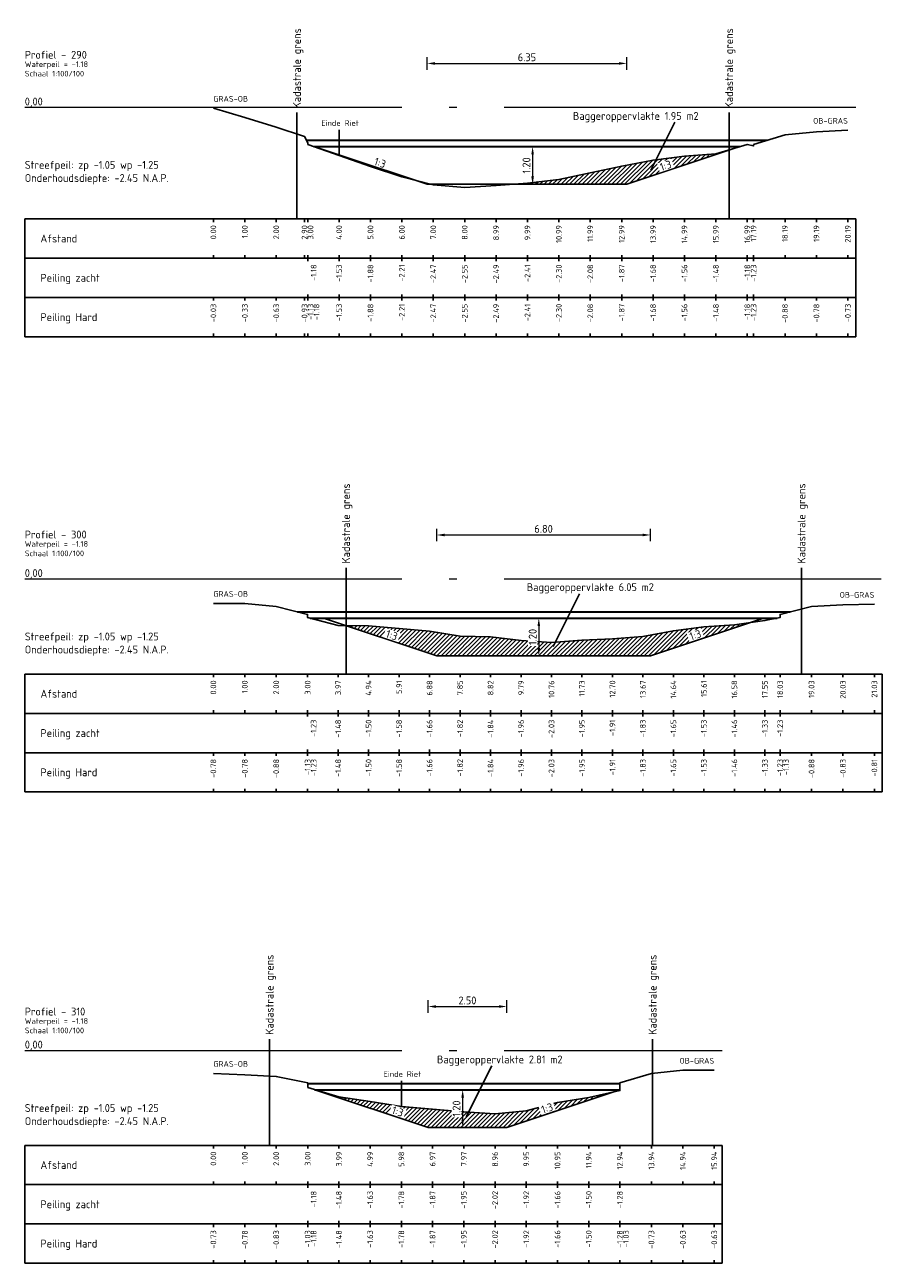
# Model space of a CAD drawing. Header units: metres. Extents: x 163463 to 198797, y 577287 to 592106.
# Tile 62 of 64: x 198475 to 198502, y 581892 to 581931. Entities that reach past the tile are written whole.
import ezdxf
from ezdxf.enums import TextEntityAlignment as Align

# ---------------------------------------------------------------- set-up
doc = ezdxf.new("R2010")
doc.units = ezdxf.units.M
doc.linetypes.add('AL-NAP_LIJN', pattern=[15.25, 12, -1.5, 0.25, -1.5])
for name, color, linetype in [('Afstandsbalk', 7, 'Continuous'), ('baggerarcering', 1, 'Continuous'), ('baggeroppervlak', 7, 'Continuous'), ('HardePeiling', 3, 'Continuous'), ('Kadastralegrens', 7, 'Continuous'), ('Legger', 2, 'Continuous'), ('Oever', 62, 'Continuous'), ('riet', 54, 'Continuous'), ('Teksten', 7, 'Continuous'), ('ZachtePeiling', 1, 'Continuous')]:
    doc.layers.add(name, color=color, linetype=linetype)
doc.layers.add('N-WA-WH-GRONDWATERLIJN-G', color=150, linetype='AL-GRONDWATERLIJN', lineweight=35)
doc.layers.add('X-XX-AL-NAP-G', color=7, linetype='AL-NAP_LIJN', lineweight=18)
doc.styles.add('NLCS-ISO', font='NLCS-ISO.ttf')
doc.styles.add('NLCS-ISO-M100-T25', font='NLCS-ISO.ttf', dxfattribs={"height": 0.25})
doc.linetypes.add('AL-GRONDWATERLIJN', pattern='A,6,[32,NLCS.SHX,S=1,R=0,X=0,Y=0],6', length=12)
doc.dimstyles.new('NLCS-M100-T25-PIJL_l3_h1', dxfattribs={"dimscale": 0.1, "dimtxt": 0.25, "dimasz": 2.5, "dimexe": 2, "dimexo": 2, "dimgap": 0.7, "dimtad": 1, "dimzin": 0, "dimdsep": 46, "dimtxsty": 'NLCS-ISO-M100-T25', "dimcen": 2.5, "dimdle": 2, "dimclrd": 256, "dimclre": 256, "dimclrt": 256, "dimadec": 1, "dimazin": 0, "dimtfac": 1, "dimtofl": 0, "dimtmove": 1, "dimatfit": 0, "dimfxl": 2, "dimfxlon": 1, "dimtfill": 1, "dimtfillclr": 256, "dimtolj": 1, "dimtzin": 0, "dimlwd": 18, "dimlwe": 18, "dimarcsym": 0})
pattern_1 = [(45, (198480.875565, 581493.37979), (-0.06735192, 0.06735192), [])]

# ---------------------------------------------------------------- blocks, each defined once
blk = doc.blocks.new('*D495')
at = {"lineweight": 18, "transparency": 16777216}
for p, q in [((198487.676, 581929.575), (198487.676, 581929.975)), ((198487.926, 581929.775), (198493.779, 581929.775)), ((198494.029, 581929.575), (198494.029, 581929.975))]:
    blk.add_line(p, q, dxfattribs=at)
at = {"transparency": 16777216}
for points in [[(198487.926, 581929.817), (198487.926, 581929.733), (198487.676, 581929.775)], [(198493.779, 581929.817), (198493.779, 581929.733), (198494.029, 581929.775)]]:
    blk.add_solid(points, dxfattribs=at)
at = {"layer": 'Defpoints', "color": 0, "transparency": 16777216}
for p in [(198494.029, 581929.775), (198487.676, 581925.93), (198494.029, 581925.93)]:
    blk.add_point(p, dxfattribs=at)
at = {"transparency": 16777216, "insert": (198490.852, 581929.97), "char_height": 0.25, "attachment_point": 5, "style": 'NLCS-ISO-M100-T25', "bg_fill": 3, "box_fill_scale": 1.1, "bg_fill_color": 256, "bg_fill_true_color": 13158600, "bg_fill_transparency": 0}
blk.add_mtext('\\A1;6.35', dxfattribs=at)
blk = doc.blocks.new('*D496')
at = {"lineweight": 18, "transparency": 16777216}
for p, q in [((198487.981, 581914.575), (198487.981, 581914.975)), ((198488.231, 581914.775), (198494.531, 581914.775)), ((198494.781, 581914.575), (198494.781, 581914.975))]:
    blk.add_line(p, q, dxfattribs=at)
at = {"transparency": 16777216}
for points in [[(198488.231, 581914.817), (198488.231, 581914.733), (198487.981, 581914.775)], [(198494.531, 581914.817), (198494.531, 581914.733), (198494.781, 581914.775)]]:
    blk.add_solid(points, dxfattribs=at)
at = {"layer": 'Defpoints', "color": 0, "transparency": 16777216}
for p in [(198494.781, 581914.775), (198487.981, 581910.93), (198494.781, 581910.93)]:
    blk.add_point(p, dxfattribs=at)
at = {"transparency": 16777216, "insert": (198491.381, 581914.97), "char_height": 0.25, "attachment_point": 5, "style": 'NLCS-ISO-M100-T25', "bg_fill": 3, "box_fill_scale": 1.1, "bg_fill_color": 256, "bg_fill_true_color": 13158600, "bg_fill_transparency": 0}
blk.add_mtext('\\A1;6.80', dxfattribs=at)
blk = doc.blocks.new('*D497')
at = {"lineweight": 18, "transparency": 16777216}
for p, q in [((198487.708, 581899.575), (198487.708, 581899.975)), ((198487.958, 581899.775), (198489.961, 581899.775)), ((198490.211, 581899.575), (198490.211, 581899.975))]:
    blk.add_line(p, q, dxfattribs=at)
at = {"transparency": 16777216}
for points in [[(198487.958, 581899.817), (198487.958, 581899.733), (198487.708, 581899.775)], [(198489.961, 581899.817), (198489.961, 581899.733), (198490.211, 581899.775)]]:
    blk.add_solid(points, dxfattribs=at)
at = {"layer": 'Defpoints', "color": 0, "transparency": 16777216}
for p in [(198490.211, 581899.775), (198487.708, 581895.93), (198490.211, 581895.93)]:
    blk.add_point(p, dxfattribs=at)
at = {"transparency": 16777216, "insert": (198488.959, 581899.97), "char_height": 0.25, "attachment_point": 5, "style": 'NLCS-ISO-M100-T25', "bg_fill": 3, "box_fill_scale": 1.1, "bg_fill_color": 256, "bg_fill_true_color": 13158600, "bg_fill_transparency": 0}
blk.add_mtext('\\A1;2.50', dxfattribs=at)
blk = doc.blocks.new('*D596')
at = {"lineweight": 18, "transparency": 16777216}
for p, q in [((198488.807, 581897.13), (198488.607, 581897.13)), ((198488.807, 581896.88), (198488.807, 581896.18)), ((198488.807, 581895.93), (198488.607, 581895.93))]:
    blk.add_line(p, q, dxfattribs=at)
at = {"transparency": 16777216}
for points in [[(198488.766, 581896.88), (198488.849, 581896.88), (198488.807, 581897.13)], [(198488.766, 581896.18), (198488.849, 581896.18), (198488.807, 581895.93)]]:
    blk.add_solid(points, dxfattribs=at)
at = {"layer": 'Defpoints', "color": 0, "transparency": 16777216}
for p in [(198488.807, 581897.13), (198488.807, 581895.93), (198488.807, 581895.93)]:
    blk.add_point(p, dxfattribs=at)
at = {"transparency": 16777216, "insert": (198488.612, 581896.53), "char_height": 0.25, "attachment_point": 5, "rotation": 90, "style": 'NLCS-ISO-M100-T25', "bg_fill": 3, "box_fill_scale": 1.1, "bg_fill_color": 256, "bg_fill_true_color": 13158600, "bg_fill_transparency": 0}
blk.add_mtext('\\A1;1.20', dxfattribs=at)
blk = doc.blocks.new('*D597')
at = {"lineweight": 18, "transparency": 16777216}
for p, q in [((198491.229, 581912.13), (198491.029, 581912.13)), ((198491.229, 581911.88), (198491.229, 581911.18)), ((198491.229, 581910.93), (198491.029, 581910.93))]:
    blk.add_line(p, q, dxfattribs=at)
at = {"transparency": 16777216}
for points in [[(198491.187, 581911.88), (198491.27, 581911.88), (198491.229, 581912.13)], [(198491.187, 581911.18), (198491.27, 581911.18), (198491.229, 581910.93)]]:
    blk.add_solid(points, dxfattribs=at)
at = {"layer": 'Defpoints', "color": 0, "transparency": 16777216}
for p in [(198491.229, 581912.13), (198491.229, 581910.93), (198491.229, 581910.93)]:
    blk.add_point(p, dxfattribs=at)
at = {"transparency": 16777216, "insert": (198491.034, 581911.53), "char_height": 0.25, "attachment_point": 5, "rotation": 90, "style": 'NLCS-ISO-M100-T25', "bg_fill": 3, "box_fill_scale": 1.1, "bg_fill_color": 256, "bg_fill_true_color": 13158600, "bg_fill_transparency": 0}
blk.add_mtext('\\A1;1.20', dxfattribs=at)
blk = doc.blocks.new('*D598')
at = {"lineweight": 18, "transparency": 16777216}
for p, q in [((198491.032, 581927.13), (198490.832, 581927.13)), ((198491.032, 581926.88), (198491.032, 581926.18)), ((198491.032, 581925.93), (198490.832, 581925.93))]:
    blk.add_line(p, q, dxfattribs=at)
at = {"transparency": 16777216}
for points in [[(198490.991, 581926.88), (198491.074, 581926.88), (198491.032, 581927.13)], [(198490.991, 581926.18), (198491.074, 581926.18), (198491.032, 581925.93)]]:
    blk.add_solid(points, dxfattribs=at)
at = {"layer": 'Defpoints', "color": 0, "transparency": 16777216}
for p in [(198491.032, 581927.13), (198491.032, 581925.93), (198491.032, 581925.93)]:
    blk.add_point(p, dxfattribs=at)
at = {"transparency": 16777216, "insert": (198490.837, 581926.53), "char_height": 0.25, "attachment_point": 5, "rotation": 90, "style": 'NLCS-ISO-M100-T25', "bg_fill": 3, "box_fill_scale": 1.1, "bg_fill_color": 256, "bg_fill_true_color": 13158600, "bg_fill_transparency": 0}
blk.add_mtext('\\A1;1.20', dxfattribs=at)

msp = doc.modelspace()

# ---------------------------------------------------------------- hatches: boundary and pattern name
at = {"layer": 'baggerarcering'}
h = msp.add_hatch(dxfattribs=at)
h.set_pattern_fill('ANSI31', color=256, scale=0.03, style=0)
h.set_pattern_definition(pattern_1)
h.paths.add_polyline_path([(198497.629, 581927.13), (198496.863, 581926.9), (198495.864, 581926.82), (198494.865, 581926.7), (198493.866, 581926.51), (198492.867, 581926.3), (198491.868, 581926.08), (198490.869, 581925.97), (198490.369, 581925.93), (198494.029, 581925.93)])
h = msp.add_hatch(dxfattribs=at)
h.set_pattern_fill('ANSI31', color=256, scale=0.03, style=0)
h.set_pattern_definition(pattern_1)
h.paths.add_polyline_path([(198487.251, 581926.071), (198487.676, 581925.93), (198487.795, 581925.93)])
h = msp.add_hatch(dxfattribs=at)
h.set_pattern_fill('ANSI31', color=256, scale=0.03, style=0)
h.set_pattern_definition(pattern_1)
h.paths.add_polyline_path([(198485.096, 581911.892), (198487.981, 581910.93), (198494.781, 581910.93), (198497.952, 581911.987), (198497.451, 581911.92), (198496.481, 581911.85), (198495.511, 581911.73), (198494.542, 581911.55), (198493.572, 581911.47), (198492.603, 581911.43), (198491.633, 581911.35), (198490.663, 581911.42), (198489.694, 581911.54), (198488.724, 581911.56), (198487.754, 581911.72), (198486.785, 581911.8), (198485.814, 581911.88), (198485.096, 581911.895)])
h = msp.add_hatch(dxfattribs=at)
h.set_pattern_fill('ANSI31', color=256, scale=0.03, style=0)
h.set_pattern_definition(pattern_1)
h.paths.add_polyline_path([(198493.543, 581897.04), (198492.817, 581896.88), (198491.824, 581896.72), (198490.831, 581896.46), (198489.837, 581896.36), (198488.844, 581896.43), (198487.85, 581896.51), (198486.857, 581896.6), (198485.863, 581896.75), (198484.87, 581896.9), (198484.108, 581897.13), (198487.708, 581895.93), (198490.211, 581895.93)])

# ---------------------------------------------------------------- linework, layer by layer
at = {"layer": 'Afstandsbalk'}
for p, q in [((198474.876, 581924.83), (198501.312, 581924.83)), ((198474.876, 581921.08), (198474.876, 581924.83)), ((198480.876, 581924.83), (198480.876, 581924.73)), ((198481.876, 581924.83), (198481.876, 581924.73)), ((198482.876, 581924.83), (198482.876, 581924.73)), ((198483.776, 581924.83), (198483.776, 581924.73)), ((198483.876, 581924.83), (198483.876, 581924.73)), ((198484.875, 581924.83), (198484.875, 581924.73)), ((198485.874, 581924.83), (198485.874, 581924.73)), ((198486.873, 581924.83), (198486.873, 581924.73)), ((198487.872, 581924.83), (198487.872, 581924.73)), ((198488.871, 581924.83), (198488.871, 581924.73)), ((198489.87, 581924.83), (198489.87, 581924.73)), ((198490.869, 581924.83), (198490.869, 581924.73)), ((198491.868, 581924.83), (198491.868, 581924.73)), ((198492.867, 581924.83), (198492.867, 581924.73)), ((198493.866, 581924.83), (198493.866, 581924.73)), ((198494.865, 581924.83), (198494.865, 581924.73)), ((198495.864, 581924.83), (198495.864, 581924.73)), ((198496.863, 581924.83), (198496.863, 581924.73)), ((198497.862, 581924.83), (198497.862, 581924.73)), ((198498.061, 581924.83), (198498.061, 581924.73)), ((198499.062, 581924.83), (198499.062, 581924.73)), ((198500.062, 581924.83), (198500.062, 581924.73)), ((198501.062, 581924.83), (198501.062, 581924.73)), ((198501.312, 581921.08), (198501.312, 581924.83)), ((198474.876, 581923.58), (198501.312, 581923.58)), ((198480.876, 581923.58), (198480.876, 581923.68)), ((198481.876, 581923.58), (198481.876, 581923.68)), ((198482.876, 581923.58), (198482.876, 581923.68)), ((198483.776, 581923.58), (198483.776, 581923.68)), ((198483.876, 581923.58), (198483.876, 581923.68)), ((198483.876, 581923.58), (198483.876, 581923.48)), ((198484.875, 581923.58), (198484.875, 581923.68)), ((198484.875, 581923.58), (198484.875, 581923.48)), ((198485.874, 581923.58), (198485.874, 581923.68)), ((198485.874, 581923.58), (198485.874, 581923.48)), ((198486.873, 581923.58), (198486.873, 581923.68)), ((198486.873, 581923.58), (198486.873, 581923.48)), ((198487.872, 581923.58), (198487.872, 581923.68)), ((198487.872, 581923.58), (198487.872, 581923.48)), ((198488.871, 581923.58), (198488.871, 581923.68)), ((198488.871, 581923.58), (198488.871, 581923.48)), ((198489.87, 581923.58), (198489.87, 581923.68)), ((198489.87, 581923.58), (198489.87, 581923.48)), ((198490.869, 581923.58), (198490.869, 581923.68)), ((198490.869, 581923.58), (198490.869, 581923.48)), ((198491.868, 581923.58), (198491.868, 581923.68)), ((198491.868, 581923.58), (198491.868, 581923.48)), ((198492.867, 581923.58), (198492.867, 581923.68)), ((198492.867, 581923.58), (198492.867, 581923.48)), ((198493.866, 581923.58), (198493.866, 581923.68)), ((198493.866, 581923.58), (198493.866, 581923.48)), ((198494.865, 581923.58), (198494.865, 581923.68)), ((198494.865, 581923.58), (198494.865, 581923.48)), ((198495.864, 581923.58), (198495.864, 581923.68)), ((198495.864, 581923.58), (198495.864, 581923.48)), ((198496.863, 581923.58), (198496.863, 581923.68)), ((198496.863, 581923.58), (198496.863, 581923.48)), ((198497.862, 581923.58), (198497.862, 581923.68)), ((198497.862, 581923.58), (198497.862, 581923.48)), ((198498.061, 581923.58), (198498.061, 581923.68)), ((198498.061, 581923.58), (198498.061, 581923.48)), ((198499.062, 581923.58), (198499.062, 581923.68)), ((198500.062, 581923.58), (198500.062, 581923.68)), ((198501.062, 581923.58), (198501.062, 581923.68)), ((198474.876, 581922.33), (198501.312, 581922.33)), ((198480.876, 581922.33), (198480.876, 581922.23)), ((198481.876, 581922.33), (198481.876, 581922.23)), ((198482.876, 581922.33), (198482.876, 581922.23)), ((198483.776, 581922.33), (198483.776, 581922.23)), ((198483.876, 581922.33), (198483.876, 581922.43)), ((198483.876, 581922.33), (198483.876, 581922.23)), ((198483.876, 581922.33), (198483.876, 581922.23)), ((198484.875, 581922.33), (198484.875, 581922.43)), ((198484.875, 581922.33), (198484.875, 581922.23)), ((198485.874, 581922.33), (198485.874, 581922.43)), ((198485.874, 581922.33), (198485.874, 581922.23)), ((198486.873, 581922.33), (198486.873, 581922.43)), ((198486.873, 581922.33), (198486.873, 581922.23)), ((198487.872, 581922.33), (198487.872, 581922.43)), ((198487.872, 581922.33), (198487.872, 581922.23)), ((198488.871, 581922.33), (198488.871, 581922.43)), ((198488.871, 581922.33), (198488.871, 581922.23)), ((198489.87, 581922.33), (198489.87, 581922.43)), ((198489.87, 581922.33), (198489.87, 581922.23)), ((198490.869, 581922.33), (198490.869, 581922.43)), ((198490.869, 581922.33), (198490.869, 581922.23)), ((198491.868, 581922.33), (198491.868, 581922.43)), ((198491.868, 581922.33), (198491.868, 581922.23)), ((198492.867, 581922.33), (198492.867, 581922.43)), ((198492.867, 581922.33), (198492.867, 581922.23)), ((198493.866, 581922.33), (198493.866, 581922.43)), ((198493.866, 581922.33), (198493.866, 581922.23)), ((198494.865, 581922.33), (198494.865, 581922.43)), ((198494.865, 581922.33), (198494.865, 581922.23)), ((198495.864, 581922.33), (198495.864, 581922.43)), ((198495.864, 581922.33), (198495.864, 581922.23)), ((198496.863, 581922.33), (198496.863, 581922.43)), ((198496.863, 581922.33), (198496.863, 581922.23)), ((198497.862, 581922.33), (198497.862, 581922.43)), ((198497.862, 581922.33), (198497.862, 581922.23)), ((198498.061, 581922.33), (198498.061, 581922.43)), ((198498.061, 581922.33), (198498.061, 581922.23)), ((198499.062, 581922.33), (198499.062, 581922.23)), ((198500.062, 581922.33), (198500.062, 581922.23)), ((198501.062, 581922.33), (198501.062, 581922.23)), ((198474.876, 581921.08), (198501.312, 581921.08)), ((198480.876, 581921.08), (198480.876, 581921.18)), ((198481.876, 581921.08), (198481.876, 581921.18)), ((198482.876, 581921.08), (198482.876, 581921.18)), ((198483.776, 581921.08), (198483.776, 581921.18)), ((198483.876, 581921.08), (198483.876, 581921.18)), ((198483.876, 581921.08), (198483.876, 581921.18)), ((198484.875, 581921.08), (198484.875, 581921.18)), ((198485.874, 581921.08), (198485.874, 581921.18)), ((198486.873, 581921.08), (198486.873, 581921.18)), ((198487.872, 581921.08), (198487.872, 581921.18)), ((198488.871, 581921.08), (198488.871, 581921.18)), ((198489.87, 581921.08), (198489.87, 581921.18)), ((198490.869, 581921.08), (198490.869, 581921.18)), ((198491.868, 581921.08), (198491.868, 581921.18)), ((198492.867, 581921.08), (198492.867, 581921.18)), ((198493.866, 581921.08), (198493.866, 581921.18)), ((198494.865, 581921.08), (198494.865, 581921.18)), ((198495.864, 581921.08), (198495.864, 581921.18)), ((198496.863, 581921.08), (198496.863, 581921.18)), ((198497.862, 581921.08), (198497.862, 581921.18)), ((198498.061, 581921.08), (198498.061, 581921.18)), ((198499.062, 581921.08), (198499.062, 581921.18)), ((198500.062, 581921.08), (198500.062, 581921.18)), ((198501.062, 581921.08), (198501.062, 581921.18)), ((198474.876, 581910.35), (198502.155, 581910.35)), ((198474.876, 581906.6), (198474.876, 581910.35)), ((198480.876, 581910.35), (198480.876, 581910.25)), ((198481.875, 581910.35), (198481.875, 581910.25)), ((198482.875, 581910.35), (198482.875, 581910.25)), ((198483.875, 581910.35), (198483.875, 581910.25)), ((198484.846, 581910.35), (198484.846, 581910.25)), ((198485.814, 581910.35), (198485.814, 581910.25)), ((198486.785, 581910.35), (198486.785, 581910.25)), ((198487.754, 581910.35), (198487.754, 581910.25)), ((198488.724, 581910.35), (198488.724, 581910.25)), ((198489.694, 581910.35), (198489.694, 581910.25)), ((198490.663, 581910.35), (198490.663, 581910.25)), ((198491.633, 581910.35), (198491.633, 581910.25)), ((198492.603, 581910.35), (198492.603, 581910.25)), ((198493.572, 581910.35), (198493.572, 581910.25)), ((198494.542, 581910.35), (198494.542, 581910.25)), ((198495.511, 581910.35), (198495.511, 581910.25)), ((198496.481, 581910.35), (198496.481, 581910.25)), ((198497.451, 581910.35), (198497.451, 581910.25)), ((198498.421, 581910.35), (198498.421, 581910.25)), ((198498.905, 581910.35), (198498.905, 581910.25)), ((198499.906, 581910.35), (198499.906, 581910.25)), ((198500.906, 581910.35), (198500.906, 581910.25)), ((198501.905, 581910.35), (198501.905, 581910.25)), ((198502.155, 581906.6), (198502.155, 581910.35)), ((198480.876, 581909.1), (198480.876, 581909.2)), ((198481.875, 581909.1), (198481.875, 581909.2)), ((198482.875, 581909.1), (198482.875, 581909.2)), ((198483.875, 581909.1), (198483.875, 581909.2)), ((198484.846, 581909.1), (198484.846, 581909.2)), ((198485.814, 581909.1), (198485.814, 581909.2)), ((198486.785, 581909.1), (198486.785, 581909.2)), ((198487.754, 581909.1), (198487.754, 581909.2)), ((198488.724, 581909.1), (198488.724, 581909.2)), ((198489.694, 581909.1), (198489.694, 581909.2)), ((198490.663, 581909.1), (198490.663, 581909.2)), ((198491.633, 581909.1), (198491.633, 581909.2)), ((198492.603, 581909.1), (198492.603, 581909.2)), ((198493.572, 581909.1), (198493.572, 581909.2)), ((198494.542, 581909.1), (198494.542, 581909.2)), ((198495.511, 581909.1), (198495.511, 581909.2)), ((198496.481, 581909.1), (198496.481, 581909.2)), ((198497.451, 581909.1), (198497.451, 581909.2)), ((198498.421, 581909.1), (198498.421, 581909.2)), ((198498.905, 581909.1), (198498.905, 581909.2)), ((198499.906, 581909.1), (198499.906, 581909.2)), ((198500.906, 581909.1), (198500.906, 581909.2)), ((198501.905, 581909.1), (198501.905, 581909.2)), ((198474.876, 581909.1), (198502.155, 581909.1)), ((198483.875, 581909.1), (198483.875, 581909)), ((198484.846, 581909.1), (198484.846, 581909)), ((198485.814, 581909.1), (198485.814, 581909)), ((198486.785, 581909.1), (198486.785, 581909)), ((198487.754, 581909.1), (198487.754, 581909)), ((198488.724, 581909.1), (198488.724, 581909)), ((198489.694, 581909.1), (198489.694, 581909)), ((198490.663, 581909.1), (198490.663, 581909)), ((198491.633, 581909.1), (198491.633, 581909)), ((198492.603, 581909.1), (198492.603, 581909)), ((198493.572, 581909.1), (198493.572, 581909)), ((198494.542, 581909.1), (198494.542, 581909)), ((198495.511, 581909.1), (198495.511, 581909)), ((198496.481, 581909.1), (198496.481, 581909)), ((198497.451, 581909.1), (198497.451, 581909)), ((198498.421, 581909.1), (198498.421, 581909)), ((198498.905, 581909.1), (198498.905, 581909)), ((198474.876, 581907.85), (198502.155, 581907.85)), ((198480.876, 581907.85), (198480.876, 581907.75)), ((198481.875, 581907.85), (198481.875, 581907.75)), ((198482.875, 581907.85), (198482.875, 581907.75)), ((198483.875, 581907.85), (198483.875, 581907.95)), ((198483.875, 581907.85), (198483.875, 581907.75)), ((198483.875, 581907.85), (198483.875, 581907.75)), ((198484.846, 581907.85), (198484.846, 581907.95)), ((198484.846, 581907.85), (198484.846, 581907.75)), ((198485.814, 581907.85), (198485.814, 581907.95)), ((198485.814, 581907.85), (198485.814, 581907.75)), ((198486.785, 581907.85), (198486.785, 581907.95)), ((198486.785, 581907.85), (198486.785, 581907.75)), ((198487.754, 581907.85), (198487.754, 581907.95)), ((198487.754, 581907.85), (198487.754, 581907.75)), ((198488.724, 581907.85), (198488.724, 581907.95)), ((198488.724, 581907.85), (198488.724, 581907.75)), ((198489.694, 581907.85), (198489.694, 581907.95)), ((198489.694, 581907.85), (198489.694, 581907.75)), ((198490.663, 581907.85), (198490.663, 581907.95)), ((198490.663, 581907.85), (198490.663, 581907.75)), ((198491.633, 581907.85), (198491.633, 581907.95)), ((198491.633, 581907.85), (198491.633, 581907.75)), ((198492.603, 581907.85), (198492.603, 581907.95)), ((198492.603, 581907.85), (198492.603, 581907.75)), ((198493.572, 581907.85), (198493.572, 581907.95)), ((198493.572, 581907.85), (198493.572, 581907.75)), ((198494.542, 581907.85), (198494.542, 581907.95)), ((198494.542, 581907.85), (198494.542, 581907.75)), ((198495.511, 581907.85), (198495.511, 581907.95)), ((198495.511, 581907.85), (198495.511, 581907.75)), ((198496.481, 581907.85), (198496.481, 581907.95)), ((198496.481, 581907.85), (198496.481, 581907.75)), ((198497.451, 581907.85), (198497.451, 581907.95)), ((198497.451, 581907.85), (198497.451, 581907.75)), ((198498.421, 581907.85), (198498.421, 581907.95)), ((198498.421, 581907.85), (198498.421, 581907.75)), ((198498.905, 581907.85), (198498.905, 581907.95)), ((198498.905, 581907.85), (198498.905, 581907.75)), ((198498.905, 581907.85), (198498.905, 581907.75)), ((198499.906, 581907.85), (198499.906, 581907.75)), ((198500.906, 581907.85), (198500.906, 581907.75)), ((198501.905, 581907.85), (198501.905, 581907.75)), ((198474.876, 581906.6), (198502.155, 581906.6)), ((198480.876, 581906.6), (198480.876, 581906.7)), ((198481.875, 581906.6), (198481.875, 581906.7)), ((198482.875, 581906.6), (198482.875, 581906.7)), ((198483.875, 581906.6), (198483.875, 581906.7)), ((198483.875, 581906.6), (198483.875, 581906.7)), ((198484.846, 581906.6), (198484.846, 581906.7)), ((198485.814, 581906.6), (198485.814, 581906.7)), ((198486.785, 581906.6), (198486.785, 581906.7)), ((198487.754, 581906.6), (198487.754, 581906.7)), ((198488.724, 581906.6), (198488.724, 581906.7)), ((198489.694, 581906.6), (198489.694, 581906.7)), ((198490.663, 581906.6), (198490.663, 581906.7)), ((198491.633, 581906.6), (198491.633, 581906.7)), ((198492.603, 581906.6), (198492.603, 581906.7)), ((198493.572, 581906.6), (198493.572, 581906.7)), ((198494.542, 581906.6), (198494.542, 581906.7)), ((198495.511, 581906.6), (198495.511, 581906.7)), ((198496.481, 581906.6), (198496.481, 581906.7)), ((198497.451, 581906.6), (198497.451, 581906.7)), ((198498.421, 581906.6), (198498.421, 581906.7)), ((198498.905, 581906.6), (198498.905, 581906.7)), ((198498.905, 581906.6), (198498.905, 581906.7)), ((198499.906, 581906.6), (198499.906, 581906.7)), ((198500.906, 581906.6), (198500.906, 581906.7)), ((198501.905, 581906.6), (198501.905, 581906.7)), ((198474.876, 581895.36), (198497.061, 581895.36)), ((198474.876, 581891.61), (198474.876, 581895.36)), ((198480.876, 581895.36), (198480.876, 581895.26)), ((198481.876, 581895.36), (198481.876, 581895.26)), ((198482.875, 581895.36), (198482.875, 581895.26)), ((198483.876, 581895.36), (198483.876, 581895.26)), ((198484.87, 581895.36), (198484.87, 581895.26)), ((198485.863, 581895.36), (198485.863, 581895.26)), ((198486.857, 581895.36), (198486.857, 581895.26)), ((198487.85, 581895.36), (198487.85, 581895.26)), ((198488.844, 581895.36), (198488.844, 581895.26)), ((198489.837, 581895.36), (198489.837, 581895.26)), ((198490.831, 581895.36), (198490.831, 581895.26)), ((198491.824, 581895.36), (198491.824, 581895.26)), ((198492.817, 581895.36), (198492.817, 581895.26)), ((198493.811, 581895.36), (198493.811, 581895.26)), ((198494.812, 581895.36), (198494.812, 581895.26)), ((198495.811, 581895.36), (198495.811, 581895.26)), ((198496.811, 581895.36), (198496.811, 581895.26)), ((198497.061, 581891.61), (198497.061, 581895.36)), ((198480.876, 581894.11), (198480.876, 581894.21)), ((198481.876, 581894.11), (198481.876, 581894.21)), ((198482.875, 581894.11), (198482.875, 581894.21)), ((198483.876, 581894.11), (198483.876, 581894.21)), ((198484.87, 581894.11), (198484.87, 581894.21)), ((198485.863, 581894.11), (198485.863, 581894.21)), ((198486.857, 581894.11), (198486.857, 581894.21)), ((198487.85, 581894.11), (198487.85, 581894.21)), ((198488.844, 581894.11), (198488.844, 581894.21)), ((198489.837, 581894.11), (198489.837, 581894.21)), ((198490.831, 581894.11), (198490.831, 581894.21)), ((198491.824, 581894.11), (198491.824, 581894.21)), ((198492.817, 581894.11), (198492.817, 581894.21)), ((198493.811, 581894.11), (198493.811, 581894.21)), ((198494.812, 581894.11), (198494.812, 581894.21)), ((198495.811, 581894.11), (198495.811, 581894.21)), ((198496.811, 581894.11), (198496.811, 581894.21)), ((198474.876, 581894.11), (198497.061, 581894.11)), ((198483.876, 581894.11), (198483.876, 581894.01)), ((198484.87, 581894.11), (198484.87, 581894.01)), ((198485.863, 581894.11), (198485.863, 581894.01)), ((198486.857, 581894.11), (198486.857, 581894.01)), ((198487.85, 581894.11), (198487.85, 581894.01)), ((198488.844, 581894.11), (198488.844, 581894.01)), ((198489.837, 581894.11), (198489.837, 581894.01)), ((198490.831, 581894.11), (198490.831, 581894.01)), ((198491.824, 581894.11), (198491.824, 581894.01)), ((198492.817, 581894.11), (198492.817, 581894.01)), ((198493.811, 581894.11), (198493.811, 581894.01)), ((198474.876, 581892.86), (198497.061, 581892.86)), ((198480.876, 581892.86), (198480.876, 581892.76)), ((198481.876, 581892.86), (198481.876, 581892.76)), ((198482.875, 581892.86), (198482.875, 581892.76)), ((198483.876, 581892.86), (198483.876, 581892.96)), ((198483.876, 581892.86), (198483.876, 581892.76)), ((198483.876, 581892.86), (198483.876, 581892.76)), ((198484.87, 581892.86), (198484.87, 581892.96)), ((198484.87, 581892.86), (198484.87, 581892.76)), ((198485.863, 581892.86), (198485.863, 581892.96)), ((198485.863, 581892.86), (198485.863, 581892.76)), ((198486.857, 581892.86), (198486.857, 581892.96)), ((198486.857, 581892.86), (198486.857, 581892.76)), ((198487.85, 581892.86), (198487.85, 581892.96)), ((198487.85, 581892.86), (198487.85, 581892.76)), ((198488.844, 581892.86), (198488.844, 581892.96)), ((198488.844, 581892.86), (198488.844, 581892.76)), ((198489.837, 581892.86), (198489.837, 581892.96)), ((198489.837, 581892.86), (198489.837, 581892.76)), ((198490.831, 581892.86), (198490.831, 581892.96)), ((198490.831, 581892.86), (198490.831, 581892.76)), ((198491.824, 581892.86), (198491.824, 581892.96)), ((198491.824, 581892.86), (198491.824, 581892.76)), ((198492.817, 581892.86), (198492.817, 581892.96)), ((198492.817, 581892.86), (198492.817, 581892.76)), ((198493.811, 581892.86), (198493.811, 581892.96)), ((198493.811, 581892.86), (198493.811, 581892.76)), ((198493.811, 581892.86), (198493.811, 581892.76)), ((198494.812, 581892.86), (198494.812, 581892.76)), ((198495.811, 581892.86), (198495.811, 581892.76)), ((198496.811, 581892.86), (198496.811, 581892.76)), ((198474.876, 581891.61), (198497.061, 581891.61)), ((198480.876, 581891.61), (198480.876, 581891.71)), ((198481.876, 581891.61), (198481.876, 581891.71)), ((198482.875, 581891.61), (198482.875, 581891.71)), ((198483.876, 581891.61), (198483.876, 581891.71)), ((198483.876, 581891.61), (198483.876, 581891.71)), ((198484.87, 581891.61), (198484.87, 581891.71)), ((198485.863, 581891.61), (198485.863, 581891.71)), ((198486.857, 581891.61), (198486.857, 581891.71)), ((198487.85, 581891.61), (198487.85, 581891.71)), ((198488.844, 581891.61), (198488.844, 581891.71)), ((198489.837, 581891.61), (198489.837, 581891.71)), ((198490.831, 581891.61), (198490.831, 581891.71)), ((198491.824, 581891.61), (198491.824, 581891.71)), ((198492.817, 581891.61), (198492.817, 581891.71)), ((198493.811, 581891.61), (198493.811, 581891.71)), ((198493.811, 581891.61), (198493.811, 581891.71)), ((198494.812, 581891.61), (198494.812, 581891.71)), ((198495.811, 581891.61), (198495.811, 581891.71)), ((198496.811, 581891.61), (198496.811, 581891.71))]:
    msp.add_line(p, q, dxfattribs=at)
at = {"layer": 'baggeroppervlak'}
for p, q in [((198494.792, 581926.382), (198495.553, 581927.904)), ((198491.687, 581911.225), (198492.528, 581912.907)), ((198488.922, 581896.262), (198489.737, 581897.892))]:
    msp.add_line(p, q, dxfattribs=at)
at = {"layer": 'HardePeiling'}
for points in [[(198483.876, 581927.2), (198483.876, 581927.2), (198484.875, 581926.85), (198485.874, 581926.5), (198486.873, 581926.17), (198487.872, 581925.91), (198488.871, 581925.83), (198489.87, 581925.89), (198490.869, 581925.97), (198491.868, 581926.08), (198492.867, 581926.3), (198493.866, 581926.51), (198494.865, 581926.7), (198495.864, 581926.82), (198496.863, 581926.9), (198497.862, 581927.2), (198498.061, 581927.15), (198498.061, 581927.2)], [(198483.875, 581912.2), (198483.875, 581912.15), (198484.846, 581911.9), (198485.814, 581911.88), (198486.785, 581911.8), (198487.754, 581911.72), (198488.724, 581911.56), (198489.694, 581911.54), (198490.663, 581911.42), (198491.633, 581911.35), (198492.603, 581911.43), (198493.572, 581911.47), (198494.542, 581911.55), (198495.511, 581911.73), (198496.481, 581911.85), (198497.451, 581911.92), (198498.421, 581912.05), (198498.905, 581912.15), (198498.905, 581912.2)], [(198483.876, 581897.2), (198483.876, 581897.2), (198484.87, 581896.9), (198485.863, 581896.75), (198486.857, 581896.6), (198487.85, 581896.51), (198488.844, 581896.43), (198489.837, 581896.36), (198490.831, 581896.46), (198491.824, 581896.72), (198492.817, 581896.88), (198493.811, 581897.1), (198493.811, 581897.2)]]:
    msp.add_lwpolyline(points, dxfattribs=at)
at = {"layer": 'Kadastralegrens'}
for p, q in [((198483.536, 581928.209), (198483.536, 581924.83)), ((198497.282, 581928.209), (198497.282, 581924.83)), ((198485.096, 581913.729), (198485.096, 581910.35)), ((198499.585, 581913.729), (198499.585, 581910.35)), ((198482.666, 581898.739), (198482.666, 581895.36)), ((198494.851, 581898.739), (198494.851, 581895.36))]:
    msp.add_line(p, q, dxfattribs=at)
at = {"layer": 'Legger', "flags": 128}
for points in [[(198484.076, 581927.13), (198487.676, 581925.93), (198494.029, 581925.93), (198497.629, 581927.13)], [(198484.108, 581897.13), (198487.708, 581895.93), (198490.211, 581895.93), (198493.811, 581897.13)]]:
    msp.add_lwpolyline(points, dxfattribs=at)
at = {"layer": 'N-WA-WH-GRONDWATERLIJN-G'}
for p, q in [((198483.836, 581927.33), (198498.495, 581927.33)), ((198484.076, 581927.13), (198497.629, 581927.13)), ((198483.555, 581912.33), (198499.226, 581912.33)), ((198483.953, 581912.13), (198498.809, 581912.13)), ((198483.876, 581897.33), (198493.811, 581897.33)), ((198484.108, 581897.13), (198493.811, 581897.13))]:
    msp.add_line(p, q, dxfattribs=at)
at = {"layer": 'Oever'}
for points in [[(198480.876, 581928.35), (198481.876, 581928.05), (198482.876, 581927.75), (198483.776, 581927.45), (198483.876, 581927.25), (198483.876, 581927.2)], [(198498.061, 581927.2), (198499.062, 581927.5), (198500.062, 581927.6), (198501.062, 581927.65)], [(198480.876, 581912.6), (198481.875, 581912.6), (198482.875, 581912.5), (198483.875, 581912.25), (198483.875, 581912.2)], [(198498.905, 581912.2), (198498.905, 581912.25), (198499.906, 581912.5), (198500.906, 581912.55), (198501.905, 581912.57)], [(198493.811, 581897.2), (198493.811, 581897.35), (198494.812, 581897.65), (198495.811, 581897.75), (198496.811, 581897.75)], [(198480.876, 581897.65), (198481.876, 581897.6), (198482.875, 581897.55), (198483.876, 581897.35), (198483.876, 581897.2)]]:
    msp.add_lwpolyline(points, dxfattribs=at)
at = {"layer": 'riet'}
for p, q in [((198484.875, 581926.85), (198484.875, 581927.665)), ((198486.857, 581896.6), (198486.857, 581897.415))]:
    msp.add_line(p, q, dxfattribs=at)
at = {"layer": 'X-XX-AL-NAP-G'}
for p, q in [((198474.876, 581928.38), (198501.312, 581928.38)), ((198474.876, 581913.38), (198502.155, 581913.38)), ((198474.876, 581898.38), (198497.061, 581898.38))]:
    msp.add_line(p, q, dxfattribs=at)
at = {"layer": 'ZachtePeiling'}
for points in [[(198483.876, 581927.2), (198483.876, 581927.2), (198484.875, 581926.85), (198485.874, 581926.5), (198486.873, 581926.17), (198487.872, 581925.91), (198488.871, 581925.83), (198489.87, 581925.89), (198490.869, 581925.97), (198491.868, 581926.08), (198492.867, 581926.3), (198493.866, 581926.51), (198494.865, 581926.7), (198495.864, 581926.82), (198496.863, 581926.9), (198497.862, 581927.2), (198498.061, 581927.15), (198498.061, 581927.2)], [(198483.875, 581912.2), (198483.875, 581912.15), (198484.846, 581911.9), (198485.814, 581911.88), (198486.785, 581911.8), (198487.754, 581911.72), (198488.724, 581911.56), (198489.694, 581911.54), (198490.663, 581911.42), (198491.633, 581911.35), (198492.603, 581911.43), (198493.572, 581911.47), (198494.542, 581911.55), (198495.511, 581911.73), (198496.481, 581911.85), (198497.451, 581911.92), (198498.421, 581912.05), (198498.905, 581912.15), (198498.905, 581912.2)], [(198483.876, 581897.2), (198483.876, 581897.2), (198484.87, 581896.9), (198485.863, 581896.75), (198486.857, 581896.6), (198487.85, 581896.51), (198488.844, 581896.43), (198489.837, 581896.36), (198490.831, 581896.46), (198491.824, 581896.72), (198492.817, 581896.88), (198493.811, 581897.1), (198493.811, 581897.2)]]:
    msp.add_lwpolyline(points, dxfattribs=at)

# ---------------------------------------------------------------- texts
at = {"layer": 'baggeroppervlak', "style": 'NLCS-ISO'}
for s, p in [('Baggeroppervlakte 1.95 m2', (198494.315, 581927.904)), ('Baggeroppervlakte 6.05 m2', (198492.869, 581912.916)), ('Baggeroppervlakte 2.81 m2', (198489.987, 581897.892))]:
    msp.add_text(s, height=0.25, dxfattribs=at).set_placement(p, align=Align.BOTTOM_CENTER)
at = {"layer": 'Teksten', "style": 'NLCS-ISO'}
for p in [(198483.536, 581928.346), (198497.282, 581928.346), (198485.096, 581913.866), (198499.585, 581913.866), (198482.666, 581898.876), (198494.851, 581898.876)]:
    msp.add_text('Kadastrale grens', height=0.25, rotation=90, dxfattribs=at).set_placement(p, align=Align.MIDDLE_LEFT)
for s, height, p in [('Profiel - 290    ', 0.25, (198474.876, 581930.05)), ('Waterpeil = -1.18', 0.18, (198474.876, 581929.75)), ('Schaal 1:100/100', 0.18, (198474.876, 581929.45)), ('GRAS-OB', 0.18, (198480.876, 581928.65)), ('Einde Riet', 0.18, (198484.309, 581927.878)), ('Afstand', 0.25, (198475.376, 581924.205)), ('Peiling zacht', 0.25, (198475.376, 581922.955)), ('Peiling Hard', 0.25, (198475.376, 581921.705)), ('Profiel - 300    ', 0.25, (198474.876, 581914.79)), ('Waterpeil = -1.18', 0.18, (198474.876, 581914.49)), ('Schaal 1:100/100', 0.18, (198474.876, 581914.19)), ('GRAS-OB', 0.18, (198480.876, 581912.9)), ('Afstand', 0.25, (198475.376, 581909.725)), ('Peiling zacht', 0.25, (198475.376, 581908.475)), ('Peiling Hard', 0.25, (198475.376, 581907.225)), ('Profiel - 310    ', 0.25, (198474.876, 581899.615)), ('Waterpeil = -1.18', 0.18, (198474.876, 581899.315)), ('Schaal 1:100/100', 0.18, (198474.876, 581899.015)), ('GRAS-OB', 0.18, (198480.876, 581897.95)), ('Einde Riet', 0.18, (198486.29, 581897.628)), ('Afstand', 0.25, (198475.376, 581894.735)), ('Peiling zacht', 0.25, (198475.376, 581893.485)), ('Peiling Hard', 0.25, (198475.376, 581892.235))]:
    msp.add_text(s, height=height, dxfattribs=at).set_placement(p, align=Align.MIDDLE_LEFT)
for p in [(198501.062, 581927.95), (198501.905, 581912.87), (198496.811, 581898.05)]:
    msp.add_text('OB-GRAS', height=0.18, dxfattribs=at).set_placement(p, align=Align.MIDDLE_RIGHT)
for s, p in [('0.00', (198480.876, 581924.63)), ('1.00', (198481.876, 581924.63)), ('2.00', (198482.876, 581924.63)), ('2.90', (198483.776, 581924.63)), ('3.00', (198483.966, 581924.63)), ('4.00', (198484.875, 581924.63)), ('5.00', (198485.874, 581924.63)), ('6.00', (198486.873, 581924.63)), ('7.00', (198487.872, 581924.63)), ('8.00', (198488.871, 581924.63)), ('8.99', (198489.87, 581924.63)), ('9.99', (198490.869, 581924.63)), ('10.99', (198491.868, 581924.63)), ('11.99', (198492.867, 581924.63)), ('12.99', (198493.866, 581924.63)), ('13.99', (198494.865, 581924.63)), ('14.99', (198495.864, 581924.63)), ('15.99', (198496.863, 581924.63)), ('16.99', (198497.862, 581924.63)), ('17.19', (198498.061, 581924.63)), ('18.19', (198499.062, 581924.63)), ('19.19', (198500.062, 581924.63)), ('20.19', (198501.062, 581924.63)), ('-1.18', (198484.066, 581923.38)), ('-1.53', (198484.875, 581923.38)), ('-1.88', (198485.874, 581923.38)), ('-2.21', (198486.873, 581923.38)), ('-2.47', (198487.872, 581923.38)), ('-2.55', (198488.871, 581923.38)), ('-2.49', (198489.87, 581923.38)), ('-2.41', (198490.869, 581923.38)), ('-2.30', (198491.868, 581923.38)), ('-2.08', (198492.867, 581923.38)), ('-1.87', (198493.866, 581923.38)), ('-1.68', (198494.865, 581923.38)), ('-1.56', (198495.864, 581923.38)), ('-1.48', (198496.863, 581923.38)), ('-1.18', (198497.862, 581923.38)), ('-1.23', (198498.061, 581923.38)), ('-0.03', (198480.876, 581922.13)), ('-0.33', (198481.876, 581922.13)), ('-0.63', (198482.876, 581922.13)), ('-0.93', (198483.776, 581922.13)), ('-1.13', (198483.966, 581922.13)), ('-1.18', (198484.156, 581922.13)), ('-1.53', (198484.875, 581922.13)), ('-1.88', (198485.874, 581922.13)), ('-2.21', (198486.873, 581922.13)), ('-2.47', (198487.872, 581922.13)), ('-2.55', (198488.871, 581922.13)), ('-2.49', (198489.87, 581922.13)), ('-2.41', (198490.869, 581922.13)), ('-2.30', (198491.868, 581922.13)), ('-2.08', (198492.867, 581922.13)), ('-1.87', (198493.866, 581922.13)), ('-1.68', (198494.865, 581922.13)), ('-1.56', (198495.864, 581922.13)), ('-1.48', (198496.863, 581922.13)), ('-1.18', (198497.862, 581922.13)), ('-1.23', (198498.061, 581922.13)), ('-0.88', (198499.062, 581922.13)), ('-0.78', (198500.062, 581922.13)), ('-0.73', (198501.062, 581922.13)), ('0.00', (198480.876, 581910.15)), ('1.00', (198481.875, 581910.15)), ('2.00', (198482.875, 581910.15)), ('3.00', (198483.875, 581910.15)), ('3.97', (198484.846, 581910.15)), ('4.94', (198485.814, 581910.15)), ('5.91', (198486.785, 581910.15)), ('6.88', (198487.754, 581910.15)), ('7.85', (198488.724, 581910.15)), ('8.82', (198489.694, 581910.15)), ('9.79', (198490.663, 581910.15)), ('10.76', (198491.633, 581910.15)), ('11.73', (198492.603, 581910.15)), ('12.70', (198493.572, 581910.15)), ('13.67', (198494.542, 581910.15)), ('14.64', (198495.511, 581910.15)), ('15.61', (198496.481, 581910.15)), ('16.58', (198497.451, 581910.15)), ('17.55', (198498.421, 581910.15)), ('18.03', (198498.905, 581910.15)), ('19.03', (198499.906, 581910.15)), ('20.03', (198500.906, 581910.15)), ('21.03', (198501.905, 581910.15)), ('-1.23', (198484.065, 581908.9)), ('-1.48', (198484.846, 581908.9)), ('-1.50', (198485.814, 581908.9)), ('-1.58', (198486.785, 581908.9)), ('-1.66', (198487.754, 581908.9)), ('-1.82', (198488.724, 581908.9)), ('-1.84', (198489.694, 581908.9)), ('-1.96', (198490.663, 581908.9)), ('-2.03', (198491.633, 581908.9)), ('-1.95', (198492.603, 581908.9)), ('-1.91', (198493.572, 581908.9)), ('-1.83', (198494.542, 581908.9)), ('-1.65', (198495.511, 581908.9)), ('-1.53', (198496.481, 581908.9)), ('-1.46', (198497.451, 581908.9)), ('-1.33', (198498.421, 581908.9)), ('-1.23', (198498.905, 581908.9)), ('-0.78', (198480.876, 581907.65)), ('-0.78', (198481.875, 581907.65)), ('-0.88', (198482.875, 581907.65)), ('-1.13', (198483.875, 581907.65)), ('-1.23', (198484.065, 581907.65)), ('-1.48', (198484.846, 581907.65)), ('-1.50', (198485.814, 581907.65)), ('-1.58', (198486.785, 581907.65)), ('-1.66', (198487.754, 581907.65)), ('-1.82', (198488.724, 581907.65)), ('-1.84', (198489.694, 581907.65)), ('-1.96', (198490.663, 581907.65)), ('-2.03', (198491.633, 581907.65)), ('-1.95', (198492.603, 581907.65)), ('-1.91', (198493.572, 581907.65)), ('-1.83', (198494.542, 581907.65)), ('-1.65', (198495.511, 581907.65)), ('-1.53', (198496.481, 581907.65)), ('-1.46', (198497.451, 581907.65)), ('-1.33', (198498.421, 581907.65)), ('-1.23', (198498.905, 581907.65)), ('-1.13', (198499.095, 581907.65)), ('-0.88', (198499.906, 581907.65)), ('-0.83', (198500.906, 581907.65)), ('-0.81', (198501.905, 581907.65)), ('0.00', (198480.876, 581895.16)), ('1.00', (198481.876, 581895.16)), ('2.00', (198482.875, 581895.16)), ('3.00', (198483.876, 581895.16)), ('3.99', (198484.87, 581895.16)), ('4.99', (198485.863, 581895.16)), ('5.98', (198486.857, 581895.16)), ('6.97', (198487.85, 581895.16)), ('7.97', (198488.844, 581895.16)), ('8.96', (198489.837, 581895.16)), ('9.95', (198490.831, 581895.16)), ('10.95', (198491.824, 581895.16)), ('11.94', (198492.817, 581895.16)), ('12.94', (198493.811, 581895.16)), ('13.94', (198494.812, 581895.16)), ('14.94', (198495.811, 581895.16)), ('15.94', (198496.811, 581895.16)), ('-1.18', (198484.066, 581893.91)), ('-1.48', (198484.87, 581893.91)), ('-1.63', (198485.863, 581893.91)), ('-1.78', (198486.857, 581893.91)), ('-1.87', (198487.85, 581893.91)), ('-1.95', (198488.844, 581893.91)), ('-2.02', (198489.837, 581893.91)), ('-1.92', (198490.831, 581893.91)), ('-1.66', (198491.824, 581893.91)), ('-1.50', (198492.817, 581893.91)), ('-1.28', (198493.811, 581893.91)), ('-0.73', (198480.876, 581892.66)), ('-0.78', (198481.876, 581892.66)), ('-0.83', (198482.875, 581892.66)), ('-1.03', (198483.876, 581892.66)), ('-1.18', (198484.066, 581892.66)), ('-1.48', (198484.87, 581892.66)), ('-1.63', (198485.863, 581892.66)), ('-1.78', (198486.857, 581892.66)), ('-1.87', (198487.85, 581892.66)), ('-1.95', (198488.844, 581892.66)), ('-2.02', (198489.837, 581892.66)), ('-1.92', (198490.831, 581892.66)), ('-1.66', (198491.824, 581892.66)), ('-1.50', (198492.817, 581892.66)), ('-1.28', (198493.811, 581892.66)), ('-1.03', (198494.001, 581892.66)), ('-0.73', (198494.812, 581892.66)), ('-0.63', (198495.811, 581892.66)), ('-0.63', (198496.811, 581892.66))]:
    msp.add_text(s, height=0.18, rotation=90, dxfattribs=at).set_placement(p, align=Align.MIDDLE_RIGHT)
at = {"layer": 'Teksten', "char_height": 0.25, "width": 6.125, "attachment_point": 7, "style": 'NLCS-ISO'}
for s, insert in [('0,00 ', (198474.876, 581928.38)), ('Streefpeil: zp -1.05 wp -1.25 Onderhoudsdiepte: -2.45 N.A.P.', (198474.876, 581925.93)), ('0,00 ', (198474.876, 581913.38)), ('Streefpeil: zp -1.05 wp -1.25 Onderhoudsdiepte: -2.45 N.A.P.', (198474.876, 581910.93)), ('0,00 ', (198474.876, 581898.38)), ('Streefpeil: zp -1.05 wp -1.25 Onderhoudsdiepte: -2.45 N.A.P.', (198474.876, 581895.93))]:
    msp.add_mtext(s, dxfattribs=dict(at, insert=insert))

# ---------------------------------------------------------------- next in the draw order: texts
at = {"layer": 'baggeroppervlak', "char_height": 0.25, "width": 0.43481, "attachment_point": 8, "style": 'NLCS-ISO', "bg_fill": 3, "box_fill_scale": 1.1, "bg_fill_color": 256, "bg_fill_transparency": 0}
for insert, rotation in [((198486.139, 581926.495), 341.5651), ((198495.305, 581926.408), 18.4349), ((198486.701, 581896.318), 341.5651), ((198491.534, 581896.423), 18.4349)]:
    msp.add_mtext('1:3', dxfattribs=dict(at, insert=insert, rotation=rotation))

# ---------------------------------------------------------------- next in the draw order: dimensions: what is measured, and where the dimension line sits
for base, p1, p2, picture, middle in [((198494.029, 581929.775), (198487.676, 581925.93), (198494.029, 581925.93), '*D495', (198490.852, 581929.97)), ((198494.781, 581914.775), (198487.981, 581910.93), (198494.781, 581910.93), '*D496', (198491.381, 581914.97)), ((198490.211, 581899.775), (198487.708, 581895.93), (198490.211, 581895.93), '*D497', (198488.959, 581899.97))]:
    dim = msp.add_linear_dim(base=base, p1=p1, p2=p2, dimstyle='NLCS-M100-T25-PIJL_l3_h1')
    dim.commit()
    dim.dimension.update_dxf_attribs({"geometry": picture, "text_midpoint": middle})

# ---------------------------------------------------------------- next in the draw order: linework, layer by layer
at = {"layer": 'Legger', "flags": 128}
msp.add_lwpolyline([(198498.381, 581912.13), (198494.781, 581910.93), (198487.981, 581910.93), (198484.381, 581912.13), (198487.981, 581910.93)], dxfattribs=at)

# ---------------------------------------------------------------- next in the draw order: dimensions: what is measured, and where the dimension line sits
for p1, p2, picture, middle in [((198491.032, 581927.13), (198491.032, 581925.93), '*D598', (198490.837, 581926.53)), ((198488.807, 581897.13), (198488.807, 581895.93), '*D596', (198488.612, 581896.53))]:
    dim = msp.add_aligned_dim(p1=p1, p2=p2, distance=0, dimstyle='NLCS-M100-T25-PIJL_l3_h1')
    dim.commit()
    dim.dimension.update_dxf_attribs({"geometry": picture, "text_midpoint": middle})

# ---------------------------------------------------------------- next in the draw order: texts
at = {"layer": 'baggeroppervlak', "char_height": 0.25, "width": 0.43481, "attachment_point": 8, "style": 'NLCS-ISO', "bg_fill": 3, "box_fill_scale": 1.1, "bg_fill_color": 256, "bg_fill_transparency": 0}
for insert, rotation in [((198486.512, 581911.472), 341.5651), ((198496.249, 581911.472), 18.4349)]:
    msp.add_mtext('1:3', dxfattribs=dict(at, insert=insert, rotation=rotation))

# ---------------------------------------------------------------- next in the draw order: dimensions: what is measured, and where the dimension line sits
dim = msp.add_aligned_dim(p1=(198491.229, 581912.13), p2=(198491.229, 581910.93), distance=0, dimstyle='NLCS-M100-T25-PIJL_l3_h1')
dim.commit()
dim.dimension.update_dxf_attribs({"geometry": '*D597', "text_midpoint": (198491.034, 581911.53)})

doc.saveas('drawing.dxf')
